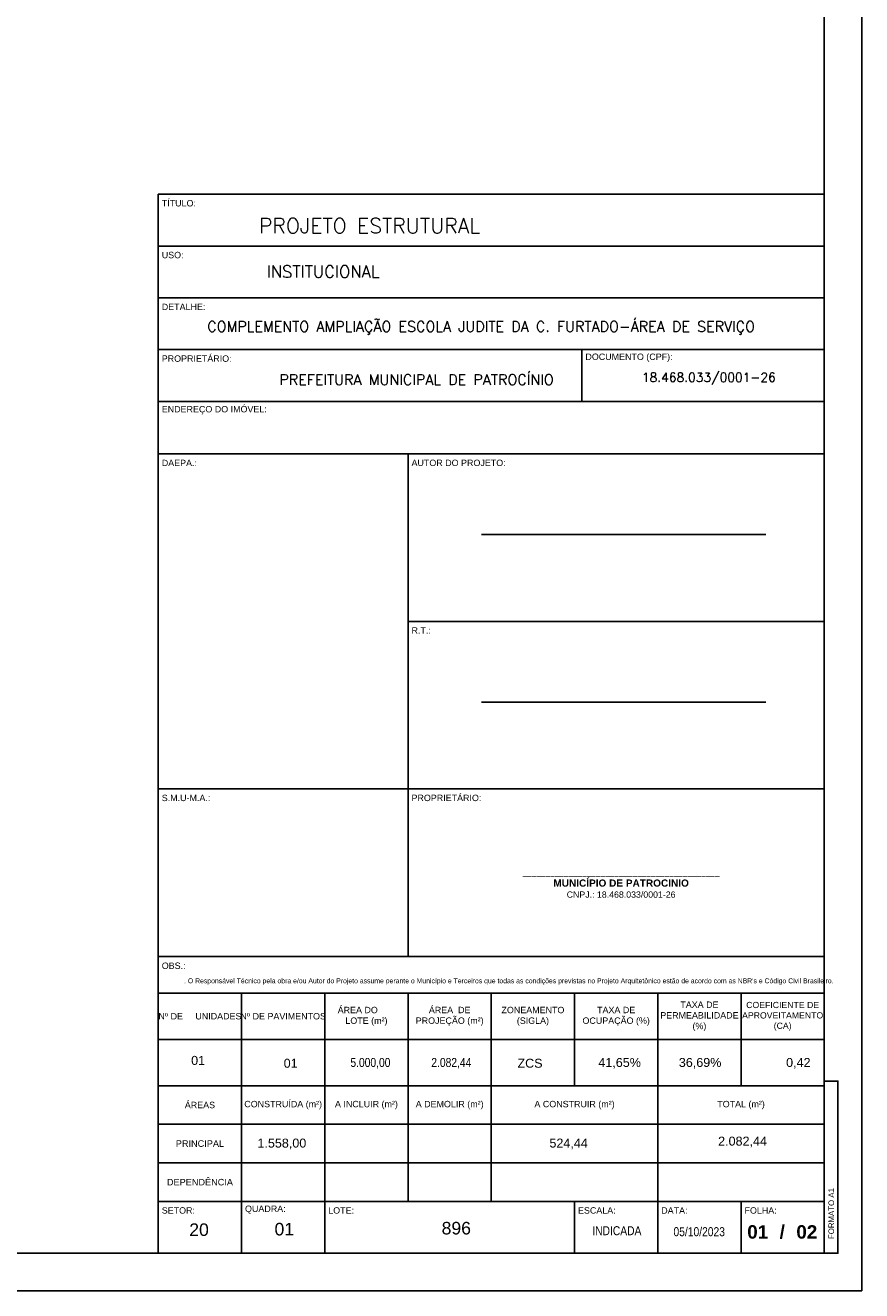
# Model space of a CAD drawing. Header units: millimetres. Extents: x 10870 to 13564, y 7013 to 8529.
# Tile 6 of 8: x 12414 to 12972, y 7044 to 7889. Entities that reach past the tile are written whole.
import ezdxf
from ezdxf.enums import TextEntityAlignment as Align

# ---------------------------------------------------------------- set-up
doc = ezdxf.new("R2010")
doc.units = ezdxf.units.MM
for name, color, linetype in [('PENA1', 1, 'Continuous'), ('PENA2', 2, 'Continuous'), ('PENA8', 8, 'Continuous'), ('Selo', 1, 'Continuous'), ('TextoSelo', 2, 'Continuous')]:
    doc.layers.add(name, color=color, linetype=linetype)
doc.styles.add('FORMATO', font='technic_.ttf')
doc.styles.add('ROMANS', font='ROMANS.shx', dxfattribs={"height": 11})
doc.styles.get("Standard").update_dxf_attribs({"font": 'arial.ttf'})

msp = doc.modelspace()

# ---------------------------------------------------------------- linework, layer by layer
at = {"layer": 'PENA1', "linetype": 'Continuous'}
msp.add_lwpolyline([(12947.41, 7068.56), (12956.5, 7068.56), (12956.5, 7183.56), (12947.41, 7183.56)], dxfattribs=at)
at = {"layer": 'PENA2', "linetype": 'Continuous'}
msp.add_lwpolyline([(12972.41, 8528.56), (10869.91, 8528.56), (10869.91, 7043.56), (12972.41, 7043.56)], close=True, dxfattribs=at)
at = {"layer": 'PENA8', "linetype": 'Continuous'}
msp.add_lwpolyline([(12947.41, 8503.56), (10919.91, 8503.56), (10919.91, 7068.56), (12947.41, 7068.56), (12947.41, 8503.56)], dxfattribs=at)
at = {"layer": 'Selo'}
msp.add_lwpolyline([(12502.41, 7068.56), (12502.41, 7776.06), (12947.41, 7776.06), (12947.41, 7068.56)], close=True, dxfattribs=at)
for points in [[(12502.41, 7741.46), (12947.41, 7741.46)], [(12502.41, 7706.86), (12947.41, 7706.86)], [(12502.41, 7672.26), (12785.49, 7672.26)], [(12947.41, 7672.26), (12785.49, 7672.26), (12785.49, 7637.66)], [(12502.41, 7637.66), (12947.41, 7637.66)], [(12502.41, 7602.6), (12669.29, 7602.6)], [(12947.41, 7602.6), (12669.29, 7602.6), (12669.29, 7593.78), (12669.29, 7490.67), (12669.29, 7378.75), (12669.29, 7369.93), (12669.29, 7266.82)], [(12669.29, 7490.67), (12947.41, 7490.67)], [(12502.41, 7378.75), (12947.41, 7378.75)], [(12502.41, 7266.82), (12947.41, 7266.82)], [(12502.41, 7242.35), (12947.41, 7242.35)], [(12558.04, 7242.35), (12558.04, 7103.15), (12558.04, 7094.33), (12558.04, 7068.56)], [(12613.66, 7242.35), (12613.66, 7103.15), (12613.66, 7094.33), (12613.66, 7068.56)], [(12669.29, 7242.35), (12669.29, 7211.42), (12669.29, 7180.48), (12669.29, 7154.71), (12669.29, 7103.15)], [(12724.91, 7242.35), (12724.91, 7103.15)], [(12780.54, 7242.35), (12780.54, 7180.48)], [(12836.16, 7242.35), (12836.16, 7103.15), (12836.16, 7094.33), (12836.16, 7068.56)], [(12891.79, 7242.35), (12891.79, 7180.48)], [(12502.41, 7211.42), (12947.41, 7211.42)], [(12502.41, 7180.48), (12947.41, 7180.48)], [(12502.41, 7154.71), (12947.41, 7154.71)], [(12502.41, 7128.93), (12947.41, 7128.93)], [(12502.41, 7103.15), (12780.54, 7103.15)], [(12947.41, 7103.15), (12836.16, 7103.15), (12780.54, 7103.15)], [(12780.54, 7103.15), (12780.54, 7068.56)], [(12891.79, 7103.15), (12891.79, 7068.56)]]:
    msp.add_lwpolyline(points, dxfattribs=at)
at = {"layer": 'TextoSelo', "ltscale": 50}
for p, q in [((12718.33, 7548.78), (12908.39, 7548.78)), ((12718.33, 7436.7), (12908.39, 7436.7))]:
    msp.add_line(p, q, dxfattribs=at)

# ---------------------------------------------------------------- texts
at = {"color": 2, "attachment_point": 5, "style": 'FORMATO'}
for s, insert, char_height, width in [('___________________________________________\\P{\\fArial|b1|i0|c0|p34;MUNICÍPIO DE PATROCINIO\\P\\fArial|b0|i0|c0|p34;\\H0.875x;CNPJ.: 18.468.033/0001-26}', (12811.66, 7316.16), 4.8, 262.5), ('{\\fArial|b0|i0|c0|p34;01}', (12529.02, 7197.37), 6, 65.625), ('{\\fArial|b0|i0|c0|p34;01}', (12590.85, 7195.48), 6, 65.625), ('5.000,00', (12644.14, 7195.48), 6, 65.625), ('2.082,44', (12698.21, 7195.48), 6, 65.625), ('{\\fArial|b0|i0|c0|p34;ZCS}', (12750.79, 7195.48), 6, 65.625), ('{\\fArial|b0|i0|c0|p34;41,65%}', (12810.67, 7195.48), 6, 65.625), ('{\\fArial|b0|i0|c0|p34;36,69%}', (12864.45, 7195.48), 6, 65.625), ('{\\fArial|b0|i0|c0|p34;0,42}', (12930.08, 7195.48), 6, 65.625), ('{\\fArial|b0|i0|c0|p34;1.558,00}', (12584.97, 7141.6), 6, 65.625), ('{\\fArial|b0|i0|c0|p34;524,44}', (12776.58, 7141.62), 6, 65.625), ('{\\fArial|b0|i0|c0|p34;2.082,44}', (12892.8, 7142.93), 6, 65.625)]:
    msp.add_mtext(s, dxfattribs=dict(at, insert=insert, char_height=char_height, width=width))
at = {"color": 3, "attachment_point": 5, "style": 'FORMATO'}
for s, insert, char_height, width in [('{\\fArial|b0|i0|c0|p34;20}', (12529.63, 7084.26), 8.4, 65.625), ('{\\fArial|b0|i0|c0|p34;01}', (12586.6, 7084.61), 8.4, 65.625), ('{\\fArial|b0|i0|c0|p34;896}', (12701.53, 7085.27), 8.4, 196.875), ('INDICADA', (12808.8, 7083.59), 6, 65.625), ('05/10/2023', (12863.84, 7082.92), 6, 65.625)]:
    msp.add_mtext(s, dxfattribs=dict(at, insert=insert, char_height=char_height, width=width))
at = {"color": 3, "char_height": 9, "attachment_point": 5}
for s, insert, width in [('{\\fArial|b1|i0|c0|p34;01}', (12902.92, 7082.75), 32.8125), ('{\\fArial|b1|i0|c0|p34;/}', (12919.33, 7082.75), 65.625), ('{\\fArial|b1|i0|c0|p34;02}', (12935.73, 7082.75), 32.8125)]:
    msp.add_mtext(s, dxfattribs=dict(at, insert=insert, width=width))
at = {"layer": 'PENA1', "linetype": 'Continuous'}
msp.add_text('FORMATO A1', height=3.75, rotation=90, dxfattribs=at).set_placement((12953.96, 7078.06))
at = {"layer": 'TextoSelo', "style": 'ROMANS'}
msp.add_text('PROJETO ESTRUTURAL', height=10, dxfattribs=at).set_placement((12569.62, 7750.03))
for s, height, p in [('INSTITUCIONAL', 8, (12612.54, 7724.38)), ('COMPLEMENTO AMPLIAÇÃO ESCOLA JUDITE DA C. FURTADO-ÁREA DE SERVIÇO', 7, (12718.12, 7687.93)), ('PREFEITURA MUNICIPAL DE PATROCÍNIO', 7, (12674.98, 7653.33))]:
    msp.add_text(s, height=height, dxfattribs=at).set_placement(p, align=Align.MIDDLE)
at = {"layer": 'TextoSelo'}
for s, insert, char_height, width, attachment_point in [(' TÍTULO:', (12503.07, 7767.89), 4.266, 443.6875, 7), (' USO:', (12503.07, 7733.29), 4.266, 443.6875, 7), (' DETALHE:', (12503.07, 7698.69), 4.266, 443.6875, 7), (' PROPRIETÁRIO:', (12503.07, 7664.1), 4.2656, 443.6875, 7), (' DOCUMENTO (CPF):', (12786.15, 7664.1), 4.2656, 443.6875, 7), (' ENDEREÇO DO IMÓVEL:', (12503.07, 7629.03), 4.2656, 443.6875, 7), (' DAEPA.:', (12503.07, 7594.44), 4.266, 443.6875, 7), (' AUTOR DO PROJETO:', (12669.95, 7594.44), 4.2656, 443.6875, 7), (' R.T.:', (12669.95, 7482.51), 4.266, 443.6875, 7), (' S.M.U-M.A.:', (12503.07, 7370.58), 4.2656, 443.6875, 7), (' PROPRIETÁRIO:', (12669.95, 7370.58), 4.2656, 443.6875, 7), (' OBS.:', (12503.07, 7258.47), 4.266, 443.6875, 7), ("{\\C256;             . O Responsável Técnico pela obra e/ou Autor do Projeto assume perante o Município e Terceiros que todas as condições previstas no Projeto Arquitetônico estão de acordo com as NBR's e Código Civil Brasileiro.}", (12503.07, 7250.08), 3.28125, 443.6875, 4), ('TAXA DE PERMEABILIDADE (%)', (12863.98, 7226.88), 4.2656, 54.7386, 5), ('Nº DE     UNIDADES', (12530.23, 7226.88), 4.2656, 54.3125, 5), ('Nº DE PAVIMENTOS', (12585.85, 7226.88), 4.2656, 54.3125, 5), ('ÁREA DO        LOTE (m²)', (12641.48, 7226.88), 4.2656, 54.3125, 5), ('ÁREA  DE PROJEÇÃO (m²)', (12697.1, 7226.88), 4.2656, 54.7386, 5), ('ZONEAMENTO (SIGLA)', (12752.73, 7226.88), 4.2656, 54.3125, 5), ('TAXA DE OCUPAÇÃO (%)', (12808.35, 7226.88), 4.2656, 54.3125, 5), ('COEFICIENTE DE APROVEITAMENTO (CA)', (12919.6, 7226.88), 4.1563, 54.7386, 5), ('ÁREAS', (12530.23, 7167.6), 4.266, 54.3125, 5), ('CONSTRUÍDA (m²)', (12585.85, 7167.6), 4.2656, 54.3125, 5), ('A INCLUIR (m²)', (12641.48, 7167.6), 4.2656, 54.3125, 5), ('A DEMOLIR (m²)', (12697.1, 7167.6), 4.2656, 54.3125, 5), ('A CONSTRUIR (m²)', (12780.54, 7167.6), 4.2656, 109.9375, 5), ('TOTAL (m²)', (12891.79, 7167.6), 4.266, 109.9375, 5), ('PRINCIPAL', (12530.23, 7141.82), 4.375, 54.3125, 5), ('DEPENDÊNCIA', (12530.23, 7116.04), 4.375, 54.3125, 5), (' SETOR:', (12503.07, 7094.99), 4.266, 54.3125, 7), (' QUADRA:', (12558.7, 7094.99), 4.266, 54.3125, 7), (' LOTE:', (12614.32, 7094.99), 4.266, 54.3125, 7), (' ESCALA:', (12781.2, 7094.99), 4.266, 54.3125, 7), (' DATA:', (12836.82, 7094.99), 4.266, 54.3125, 7), (' FOLHA:', (12892.45, 7094.99), 4.266, 54.3125, 7)]:
    msp.add_mtext(s, dxfattribs=dict(at, insert=insert, char_height=char_height, width=width, attachment_point=attachment_point))
at = {"layer": 'TextoSelo', "insert": (12870.28, 7652.79), "char_height": 6, "width": 221.6136, "attachment_point": 5, "style": 'ROMANS'}
msp.add_mtext('18.468.033/0001-26', dxfattribs=at)

doc.saveas('drawing.dxf')
